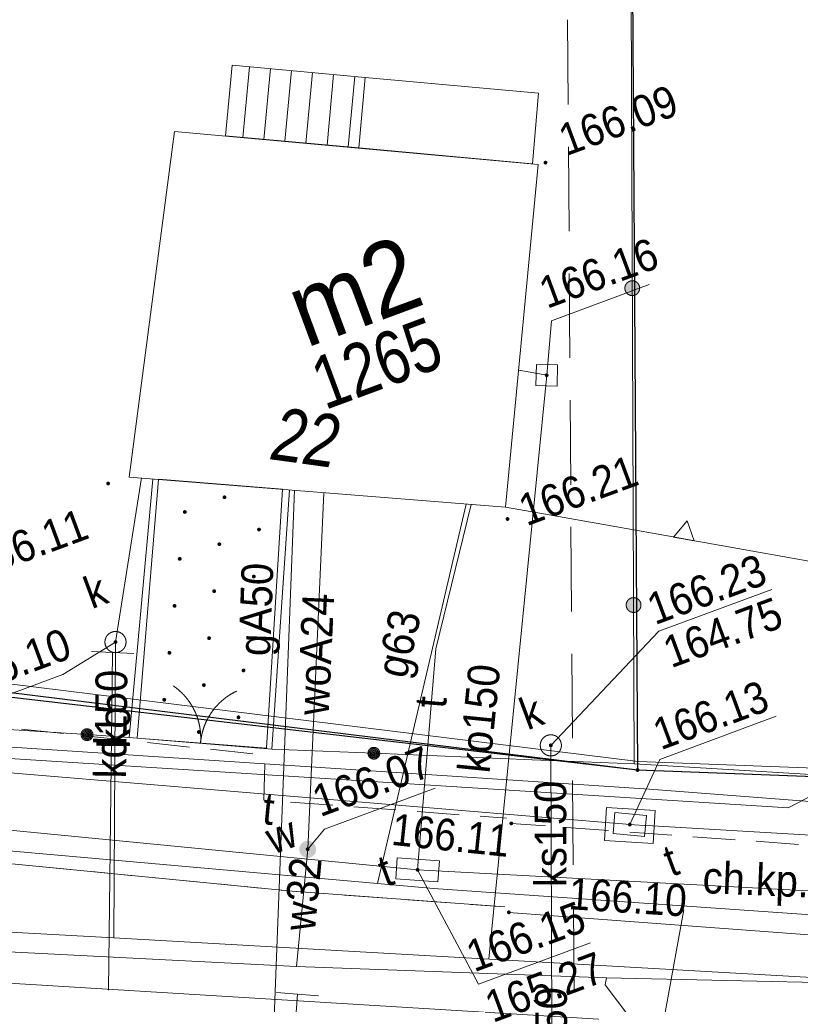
# Model space of a CAD drawing. Header units: millimetres. Extents: x -1155795 to 240441, y -422828 to 463730.
# Tile 13 of 66: x -80306 to -61838, y -19238 to 4069. Entities that reach past the tile are written whole.
import ezdxf
from ezdxf.xclip import XClip

# ---------------------------------------------------------------- set-up
doc = ezdxf.new("R2010")
doc.units = ezdxf.units.MM
doc.header["$MEASUREMENT"] = 0
doc.header["$XCLIPFRAME"] = 0
doc.linetypes.add('Dashed 1_500', pattern=[1000, 500, -500])
doc.linetypes.add('Wipeout_Contour', pattern=[1000, 0, -1000])
for name, color, linetype in [('00 PZT MAPA', 7, 'Continuous'), ('Sycow_7_203-punkt graniczny', 7, 'Continuous'), ('Sycow_7_KTOK - Ogrodzenie trwałe', 7, 'Continuous'), ('Sycow_7_punkt wysokościowy sztuczny', 7, 'Continuous'), ('Sycow_7_RTPW02 - Punkt wysokościowy sztuczny', 7, 'Continuous'), ('Sycow_7_SUPS01_T - Punkt o określonej wysokości urządzenia', 7, 'Continuous'), ('Sycow_7_SUUS22_T - Właz prostokątny', 7, 'Continuous'), ('Sycow_7_wjazd do podziemia', 7, 'Continuous'), ('Sycow_7_zasuwa - siec wodociągowa (punkt)', 7, 'Continuous')]:
    doc.layers.add(name, color=color, linetype=linetype)
for name, color, linetype, lineweight in [('0_Nr_pióra__27', 7, 'Continuous', 25), ('Nowe_0_Nr_pióra__27', 7, 'Continuous', 25), ('Sycow_7_218-kontur użytku gruntowego_Nr_pióra__3', 3, 'Continuous', 18), ('Sycow_7_219-działka ewidencyjna_Nr_pióra__7', 7, 'Continuous', 18), ('Sycow_7_238-Punkt adresowy budynku_Nr_pióra__7', 7, 'Continuous', 18), ('Sycow_7_312-budynek ewidencyjny_Nr_pióra__7', 7, 'Continuous', 18), ('Sycow_7_312-oznaczenie budynku ewidencyjnego-Atr124_Nr_pióra__7', 7, 'Continuous', 18), ('Sycow_7_312-oznaczenie budynku ewidencyjnego_Nr_pióra__7', 7, 'Continuous', 18), ('Sycow_7_352-schody_Nr_pióra__7', 7, 'Continuous', 18), ('Sycow_7_@Wywiad_Nr_pióra__30', 30, 'Continuous', 18), ('Sycow_7_@Wywiad_Nr_pióra__7', 7, 'Continuous', 18), ('Sycow_7_@Zakres_Nr_pióra__6', 6, 'Continuous', 18), ('Sycow_7_brama (linia) - symbol_Nr_pióra__7', 7, 'Continuous', 18), ('Sycow_7_brama (linia)_Nr_pióra__7', 7, 'Continuous', 18), ('Sycow_7_chodnik (powierzchnia)-Atr17_Nr_pióra__7', 7, 'Continuous', 18), ('Sycow_7_chodnik (powierzchnia)_Nr_pióra__7', 7, 'Continuous', 18), ('Sycow_7_inny obiekt trwale związany z budynkiem (powierzchnia)_Nr_pióra__7', 7, 'Continuous', 18), ('Sycow_7_krawężnik (linia)_Nr_pióra__7', 7, 'Continuous', 18), ('Sycow_7_KTKR - Krawężnik_Nr_pióra__7', 7, 'Continuous', 18), ('Sycow_7_KTOK - Ogrodzenie trwałe_Nr_pióra__7', 7, 'Continuous', 18), ('Sycow_7_ogrodzenie trwałe (linia)_Nr_pióra__7', 7, 'Continuous', 18), ('Sycow_7_przewód elektroenergetyczny (linia)_Nr_pióra__1', 1, 'Continuous', 18), ('Sycow_7_przewód gazowy (linia)-Atr1_Nr_pióra__7', 7, 'Continuous', 18), ('Sycow_7_przewód gazowy (linia)_Nr_pióra__40', 40, 'Continuous', 18), ('Sycow_7_przewód kanalizacyjny (linia)-Atr1_Nr_pióra__34', 34, 'Continuous', 18), ('Sycow_7_przewód kanalizacyjny (linia)_Nr_pióra__34', 34, 'Continuous', 18), ('Sycow_7_przewód telekomunikacyjny (linia)-Atr1_Nr_pióra__30', 30, 'Continuous', 18), ('Sycow_7_przewód telekomunikacyjny (linia)_Nr_pióra__30', 30, 'Continuous', 18), ('Sycow_7_przewód wodociągowy (linia)-Atr1_Nr_pióra__5', 5, 'Continuous', 18), ('Sycow_7_przewód wodociągowy (linia)_Nr_pióra__5', 5, 'Continuous', 18), ('Sycow_7_punkt o określonej wysokości (sieć kanalizacyjna)-Atr2_Nr_pióra__34', 34, 'Continuous', 18), ('Sycow_7_punkt o określonej wysokości (sieć kanalizacyjna)-Atr2_Nr_pióra__7', 7, 'Continuous', 18), ('Sycow_7_punkt o określonej wysokości (sieć kanalizacyjna)-Atr3_Nr_pióra__34', 34, 'Continuous', 18), ('Sycow_7_punkt o określonej wysokości (sieć kanalizacyjna)_Nr_pióra__34', 34, 'Continuous', 18), ('Sycow_7_punkt o określonej wysokości (sieć telekomunikacyjna)-Atr2_Nr_pióra__30', 30, 'Continuous', 18), ('Sycow_7_punkt o określonej wysokości (sieć telekomunikacyjna)-Atr2_Nr_pióra__7', 7, 'Continuous', 18), ('Sycow_7_punkt o określonej wysokości (sieć telekomunikacyjna)-Atr3_Nr_pióra__30', 30, 'Continuous', 18), ('Sycow_7_punkt o określonej wysokości (sieć telekomunikacyjna)_Nr_pióra__30', 30, 'Continuous', 18), ('Sycow_7_punkt o określonej wysokości (sieć wodociągowa)-Atr2_Nr_pióra__5', 5, 'Continuous', 18), ('Sycow_7_punkt o określonej wysokości (sieć wodociągowa)-Atr2_Nr_pióra__7', 7, 'Continuous', 18), ('Sycow_7_punkt o określonej wysokości (sieć wodociągowa)_Nr_pióra__5', 5, 'Continuous', 18), ('Sycow_7_punkt wysokościowy sztuczny-Atr2_Nr_pióra__7', 7, 'Continuous', 18), ('Sycow_7_PZT_NLZ - Nieprzekraczalna linia zabudowy_Nr_pióra__7', 7, 'Continuous', 18), ('Sycow_7_RTPW02_O - Punkt wysokościowy sztuczny_Nr_pióra__7', 7, 'Continuous', 18), ('Sycow_7_studzienka kwadratowa - przewód kanalizacyjny (punkt)_Nr_pióra__34', 34, 'Continuous', 18), ('Sycow_7_studzienka okrągła - przewód kanalizacyjny (punkt)-Atr17_Nr_pióra__34', 34, 'Continuous', 18), ('Sycow_7_studzienka okrągła - przewód kanalizacyjny (punkt)_Nr_pióra__34', 34, 'Continuous', 18), ('Sycow_7_studzienka prostokątna - przewód telekomunikacyjny (punkt)-Atr17_Nr_pióra__30', 30, 'Continuous', 18), ('Sycow_7_studzienka prostokątna - przewód telekomunikacyjny (punkt)_Nr_pióra__30', 30, 'Continuous', 18), ('Sycow_7_SUBP02_T - Komora podziemna - przewód telekomunikacyjny_Nr_pióra__30', 30, 'Continuous', 18), ('Sycow_7_SUPS01_T - Punkt o określonej wysokości urządzenia_Nr_pióra__7', 7, 'Continuous', 18), ('Sycow_7_SUPS01_T_O - Punkt o określonej wysokości urządzenia - rzędna góry_Nr_pióra__30', 30, 'Continuous', 18), ('Sycow_7_SUUS22_T - Właz - opis_Nr_pióra__7', 7, 'Continuous', 18), ('Sycow_7_SUUS22_T - Właz prostokątny_Nr_pióra__7', 7, 'Continuous', 18), ('Sycow_7_trójnik - siec wodociągowa (punkt)_Nr_pióra__7', 7, 'Continuous', 18), ('Sycow_7_wjazd do podziemia_Nr_pióra__7', 7, 'Continuous', 18), ('Sycow_7_wylot kanału (punkt)_Nr_pióra__7', 7, 'Continuous', 18), ('Sycow_7_zasuwa - siec wodociągowa (punkt)-Atr17_Nr_pióra__7', 7, 'Continuous', 18)]:
    doc.layers.add(name, color=color, linetype=linetype, lineweight=lineweight)
doc.layers.add('0_Nr_pióra__99', color=7, linetype='Continuous', lineweight=0, true_color=0xaad2ff)
doc.layers.add('Sycow_7_PZT_RT - Linia rozgraniczająca_Nr_pióra__252', color=7, linetype='Continuous', lineweight=18, true_color=0x929292)
doc.styles.add('STYL_AUTOMATYCZNY_11', font='txt', dxfattribs={"width": 0.79})
doc.styles.add('STYL_AUTOMATYCZNY_5', font='txt', dxfattribs={"width": 0.9})
doc.styles.add('STYL_AUTOMATYCZNY_6', font='txt', dxfattribs={"width": 0.87})
doc.styles.add('STYL_AUTOMATYCZNY_8', font='txt', dxfattribs={"width": 0.903})
doc.styles.add('STYL_AUTOMATYCZNY_9', font='txt', dxfattribs={"width": 0.79})
doc.linetypes.add('nieprzekraczalna linia zabudowy', pattern='A,0,[3,-2. PZT (5)1.Shx,S=39.68254,R=0,X=0,Y=0.425],-5000,0', length=5000)

# ---------------------------------------------------------------- blocks, each defined once
blk = doc.blocks.new('Rysunek_1_7', base_point=(14567, -19307))
at = {"layer": 'Sycow_7_203-punkt graniczny', "linetype": 'Continuous', "lineweight": 0, "true_color": 0x000000}
blk.add_hatch(color=178, dxfattribs=at).paths.add_polyline_path([(-65647, -13677, 1), (-65731, -13708, 1)])
at = {"layer": 'Sycow_7_KTOK - Ogrodzenie trwałe', "linetype": 'Continuous', "lineweight": 0, "true_color": 0x000000}
for points in [[(-65649, -2226, 1), (-65977, -2348, 1)], [(-65618, -9726, 1), (-65946, -9848, 1)]]:
    blk.add_hatch(color=178, dxfattribs=at).paths.add_polyline_path(points)
at = {"layer": 'Sycow_7_punkt o określonej wysokości (sieć kanalizacyjna)_Nr_pióra__34', "linetype": 'Continuous', "lineweight": 18}
for points in [[(-67793, -4348, 1), (-67883, -4346, 1)], [(-77998, -10647, 1), (-78082, -10678, 1)], [(-67697, -13093, 1), (-67782, -13124, 1)]]:
    blk.add_hatch(color=34, dxfattribs=at).paths.add_polyline_path(points)
at = {"layer": 'Sycow_7_punkt o określonej wysokości (sieć telekomunikacyjna)_Nr_pióra__30', "linetype": 'Continuous', "lineweight": 18}
blk.add_hatch(color=30, dxfattribs=at).paths.add_polyline_path([(-70847, -16059, 1), (-70937, -16053, 1)])
at = {"layer": 'Sycow_7_punkt o określonej wysokości (sieć wodociągowa)_Nr_pióra__5', "linetype": 'Continuous', "lineweight": 18}
blk.add_hatch(color=5, dxfattribs=at).paths.add_polyline_path([(-73451, -15553, 1), (-73535, -15585, 1)])
at = {"layer": 'Sycow_7_punkt wysokościowy sztuczny', "linetype": 'Continuous', "lineweight": 0, "true_color": 0x000000}
for points in [[(-67825, 701, 1), (-67909, 670, 1)], [(-78172, -6894, 1), (-78256, -6925, 1)], [(-68722, -7735, 1), (-68806, -7766, 1)]]:
    blk.add_hatch(color=178, dxfattribs=at).paths.add_polyline_path(points)
at = {"layer": 'Sycow_7_RTPW02 - Punkt wysokościowy sztuczny', "linetype": 'Continuous', "lineweight": 0, "true_color": 0x000000}
for points in [[(-68634, -14941, 1), (-68718, -14972, 1)], [(-68693, -17045, 1), (-68777, -17076, 1)]]:
    blk.add_hatch(color=178, dxfattribs=at).paths.add_polyline_path(points)
at = {"layer": 'Sycow_7_wjazd do podziemia', "linetype": 'Continuous', "lineweight": 0, "true_color": 0x000000}
for points in [[(-75419, -7220, 1), (-75503, -7252, 1)], [(-76357, -7568, 1), (-76441, -7599, 1)], [(-74603, -7984, 1), (-74687, -8016, 1)], [(-75541, -8332, 1), (-75625, -8363, 1)], [(-76478, -8679, 1), (-76563, -8710, 1)], [(-74724, -9096, 1), (-74809, -9127, 1)], [(-75662, -9443, 1), (-75747, -9474, 1)], [(-76600, -9790, 1), (-76684, -9822, 1)], [(-74846, -10207, 1), (-74930, -10239, 1)], [(-75784, -10555, 1), (-75868, -10586, 1)], [(-76722, -10902, 1), (-76806, -10933, 1)], [(-74968, -11319, 1), (-75052, -11350, 1)], [(-75906, -11666, 1), (-75990, -11697, 1)], [(-76843, -12013, 1), (-76928, -12044, 1)], [(-75089, -12430, 1), (-75174, -12461, 1)], [(-76027, -12777, 1), (-76112, -12809, 1)]]:
    blk.add_hatch(color=178, dxfattribs=at).paths.add_polyline_path(points)
at = {"layer": 'Sycow_7_zasuwa - siec wodociągowa (punkt)', "linetype": 'Continuous', "lineweight": 0, "true_color": 0x000000}
blk.add_hatch(color=178, dxfattribs=at).paths.add_polyline_path([(-73305, -15500, 1), (-73680, -15639, 1)])
at = {"layer": 'Sycow_7_218-kontur użytku gruntowego_Nr_pióra__3', "color": 3, "linetype": 'Continuous', "lineweight": 18}
for p, q in [((-65795, 3325), (-65798, 3825)), ((-65798, 3825), (-65795, 3325)), ((-65789, 2325), (-65792, 2825)), ((-65792, 2825), (-65789, 2325)), ((-65782, 1325), (-65786, 1825)), ((-65786, 1825), (-65782, 1325)), ((-65776, 325), (-65779, 825)), ((-65779, 825), (-65776, 325)), ((-65770, -675), (-65773, -175)), ((-65773, -175), (-65770, -675)), ((-65764, -1675), (-65767, -1175)), ((-65767, -1175), (-65764, -1675)), ((-65758, -2675), (-65761, -2175)), ((-65761, -2175), (-65758, -2675)), ((-65751, -3675), (-65755, -3175)), ((-65755, -3175), (-65751, -3675)), ((-65745, -4675), (-65748, -4175)), ((-65748, -4175), (-65745, -4675)), ((-65739, -5675), (-65742, -5175)), ((-65742, -5175), (-65739, -5675)), ((-65733, -6675), (-65736, -6175)), ((-65736, -6175), (-65733, -6675)), ((-65727, -7675), (-65730, -7175)), ((-65730, -7175), (-65727, -7675)), ((-65720, -8675), (-65723, -8175)), ((-65723, -8175), (-65720, -8675)), ((-65714, -9675), (-65717, -9175)), ((-65717, -9175), (-65714, -9675)), ((-65708, -10675), (-65711, -10175)), ((-65711, -10175), (-65708, -10675)), ((-65702, -11675), (-65705, -11175)), ((-65705, -11175), (-65702, -11675)), ((-79481, -11987), (-79977, -11926)), ((-79977, -11926), (-79481, -11987)), ((-78488, -12110), (-78985, -12049)), ((-78985, -12049), (-78488, -12110)), ((-77496, -12233), (-77992, -12171)), ((-77992, -12171), (-77496, -12233)), ((-76504, -12355), (-77000, -12294)), ((-77000, -12294), (-76504, -12355)), ((-65695, -12675), (-65699, -12175)), ((-65699, -12175), (-65695, -12675)), ((-75511, -12478), (-76007, -12417)), ((-76007, -12417), (-75511, -12478)), ((-74519, -12601), (-75015, -12539)), ((-75015, -12539), (-74519, -12601)), ((-73526, -12723), (-74022, -12662)), ((-74022, -12662), (-73526, -12723)), ((-72534, -12846), (-73030, -12785)), ((-73030, -12785), (-72534, -12846)), ((-71541, -12969), (-72038, -12908)), ((-72038, -12908), (-71541, -12969)), ((-70549, -13092), (-71045, -13030)), ((-71045, -13030), (-70549, -13092)), ((-69556, -13214), (-70053, -13153)), ((-70053, -13153), (-69556, -13214)), ((-68564, -13337), (-69060, -13276)), ((-69060, -13276), (-68564, -13337)), ((-65689, -13693), (-65692, -13175)), ((-65692, -13175), (-65689, -13693)), ((-67572, -13460), (-68068, -13398)), ((-68068, -13398), (-67572, -13460)), ((-66579, -13583), (-67075, -13521)), ((-67075, -13521), (-66579, -13583)), ((-65689, -13693), (-66083, -13644)), ((-66083, -13644), (-65689, -13693)), ((-65289, -13708), (-65689, -13693)), ((-65689, -13693), (-65289, -13708)), ((-64289, -13745), (-64789, -13726)), ((-64789, -13726), (-64289, -13745)), ((-63290, -13783), (-63790, -13764)), ((-63790, -13764), (-63290, -13783)), ((-62291, -13820), (-62790, -13802)), ((-62790, -13802), (-62291, -13820))]:
    blk.add_line(p, q, dxfattribs=at)
at = {"layer": 'Sycow_7_219-działka ewidencyjna_Nr_pióra__7', "color": 7, "linetype": 'Continuous', "lineweight": 18}
for p, q in [((-65689, -13693), (-65904, 20842)), ((-81860, -11693), (-65689, -13693)), ((-65689, -13693), (-45402, -14456))]:
    blk.add_line(p, q, dxfattribs=at)
at = {"layer": 'Sycow_7_312-budynek ewidencyjny_Nr_pióra__7', "color": 7, "linetype": 'Continuous', "lineweight": 18}
for p, q in [((-77716, -6757), (-76640, 1426)), ((-76640, 1426), (-68043, 642)), ((-68043, 642), (-68814, -7470)), ((-68814, -7470), (-77716, -6757))]:
    blk.add_line(p, q, dxfattribs=at)
at = {"layer": 'Sycow_7_352-schody_Nr_pióra__7', "color": 7, "linetype": 'Continuous', "lineweight": 18}
for p, q in [((-74869, 2957), (-75026, 1280)), ((-74371, 2910), (-74528, 1235)), ((-73873, 2864), (-74030, 1190)), ((-73376, 2817), (-73533, 1146)), ((-72878, 2770), (-73034, 1102)), ((-72380, 2724), (-72536, 1057))]:
    blk.add_line(p, q, dxfattribs=at)
at = {"layer": 'Sycow_7_352-schody_Nr_pióra__7', "color": 7, "linetype": 'Continuous', "lineweight": 18, "flags": 128}
blk.add_lwpolyline([(-72283, 1034), (-72132, 2700), (-75280, 2995), (-75437, 1316)], close=True, dxfattribs=at)
blk.add_lwpolyline([(-72283, 1034), (-72132, 2700), (-75280, 2995), (-75437, 1316)], close=True, dxfattribs=at)
at = {"layer": 'Sycow_7_@Wywiad_Nr_pióra__7', "color": 7, "linetype": 'Continuous', "lineweight": 18}
for p, q in [((-74340, -13195), (-71927, -13295)), ((-72066, -13289), (-72066, -13289)), ((-72038, -13290), (-72038, -13290)), ((-72010, -13291), (-72010, -13291)), ((-71982, -13293), (-71982, -13293)), ((-71955, -13294), (-71955, -13294)), ((-71927, -13295), (-71927, -13295)), ((-71927, -13295), (-68180, -13449)), ((-68180, -13449), (-65767, -13549)), ((-67868, -15015), (-68676, -14956)), ((-63380, -15343), (-64378, -15270)), ((-61884, -15452), (-62882, -15379))]:
    blk.add_line(p, q, dxfattribs=at)
for radius in [139, 111, 83.3, 55.6, 27.8]:
    blk.add_circle((-71927, -13295), radius, dxfattribs=at)
at = {"layer": 'Sycow_7_@Zakres_Nr_pióra__6', "color": 6, "linetype": 'Continuous', "lineweight": 18}
for p, q in [((-67329, 2062), (-67342, 4062)), ((-67309, -938), (-67323, 1062)), ((-67290, -3938), (-67303, -1938)), ((-67270, -6938), (-67283, -4938)), ((-67250, -9938), (-67263, -7938)), ((-67231, -12938), (-67244, -10938)), ((-67211, -15938), (-67224, -13938)), ((-67191, -18938), (-67204, -16938))]:
    blk.add_line(p, q, dxfattribs=at)
at = {"layer": 'Sycow_7_brama (linia) - symbol_Nr_pióra__7', "color": 7, "linetype": 'Continuous', "lineweight": 18}
for centre, start, end in [((-77523, -12936), 355.342, 55.342), ((-74533, -13180), 115.342, 175.342)]:
    blk.add_arc(centre, 1500, start, end, dxfattribs=at)
at = {"layer": 'Sycow_7_brama (linia)_Nr_pióra__7', "color": 7, "linetype": 'Continuous', "lineweight": 18}
blk.add_line((-77716, -12920), (-74340, -13195), dxfattribs=at)
at = {"layer": 'Sycow_7_chodnik (powierzchnia)_Nr_pióra__7', "color": 7, "linetype": 'Continuous', "lineweight": 18}
for p, q in [((-79269, -12829), (-80263, -12723)), ((-77777, -12989), (-78772, -12883)), ((-76286, -13149), (-77280, -13042)), ((-74794, -13308), (-75789, -13202)), ((-72900, -14528), (-73897, -14454)), ((-71404, -14638), (-72401, -14564)), ((-69908, -14749), (-70905, -14675)), ((-68791, -14831), (-69409, -14785)), ((-80090, -15952), (-79095, -16049)), ((-78597, -16098), (-77602, -16195)), ((-77104, -16243), (-76109, -16340)), ((-75611, -16388), (-74616, -16485)), ((-72623, -16651), (-71626, -16725)), ((-71127, -16762), (-70130, -16836)), ((-69631, -16873), (-68826, -16933))]:
    blk.add_line(p, q, dxfattribs=at)
at = {"layer": 'Sycow_7_chodnik (powierzchnia)_Nr_pióra__7', "color": 7, "linetype": 'Continuous', "lineweight": 18, "flags": 128}
for points in [[(-74395, -14417), (-74531, -14407), (-74506, -13544)], [(-74118, -16534), (-73862, -16559), (-73122, -16614)]]:
    blk.add_lwpolyline(points, dxfattribs=at)
at = {"layer": 'Sycow_7_inny obiekt trwale związany z budynkiem (powierzchnia)_Nr_pióra__7', "color": 7, "linetype": 'Continuous', "lineweight": 18, "flags": 128}
blk.add_lwpolyline([(-72283, 1034), (-68176, 657), (-68029, 2332), (-72132, 2700)], close=True, dxfattribs=at)
at = {"layer": 'Sycow_7_krawężnik (linia)_Nr_pióra__7', "color": 7, "linetype": 'Continuous', "lineweight": 18, "flags": 128}
blk.add_lwpolyline([(-84377, -15534), (-73862, -16559), (-68826, -16933)], dxfattribs=at)
at = {"layer": 'Sycow_7_KTKR - Krawężnik_Nr_pióra__7', "color": 7, "linetype": 'Continuous', "lineweight": 18, "flags": 128}
blk.add_lwpolyline([(-68735, -17061), (-59085, -17780), (-48117, -18216), (-41047, -18294), (-27213, -18013), (-16422, -17825), (-3560, -17510), (17409, -17028), (30449, -16793)], dxfattribs=at)
at = {"layer": 'Sycow_7_KTOK - Ogrodzenie trwałe_Nr_pióra__7', "color": 7, "linetype": 'Continuous', "lineweight": 18}
for p, q in [((-65767, -13549), (-65904, 20224)), ((-51693, -14393), (-65767, -13549))]:
    blk.add_line(p, q, dxfattribs=at)
for centre in [(-65813, -2287), (-65782, -9787)]:
    blk.add_circle(centre, 175, dxfattribs=at)
at = {"layer": 'Sycow_7_ogrodzenie trwałe (linia)_Nr_pióra__7', "color": 7, "linetype": 'Continuous', "lineweight": 18}
for p, q in [((-77464, -10182), (-77154, -6805)), ((-74340, -13195), (-73925, -7060)), ((-82098, -12634), (-78713, -12855)), ((-78852, -12846), (-78852, -12846)), ((-78824, -12848), (-78824, -12848)), ((-78797, -12850), (-78797, -12850)), ((-78769, -12852), (-78769, -12852)), ((-78741, -12853), (-78741, -12853)), ((-78713, -12855), (-78713, -12855))]:
    blk.add_line(p, q, dxfattribs=at)
at = {"layer": 'Sycow_7_ogrodzenie trwałe (linia)_Nr_pióra__7', "color": 7, "linetype": 'Continuous', "lineweight": 18, "flags": 128}
blk.add_lwpolyline([(-78713, -12855), (-77716, -12920), (-77464, -10182)], dxfattribs=at)
at = {"layer": 'Sycow_7_ogrodzenie trwałe (linia)_Nr_pióra__7', "color": 7, "linetype": 'Continuous', "lineweight": 18}
for radius in [139, 111, 83.3, 55.6, 27.8]:
    blk.add_circle((-78713, -12855), radius, dxfattribs=at)
at = {"layer": 'Sycow_7_przewód gazowy (linia)_Nr_pióra__40', "color": 40, "linetype": 'Continuous', "lineweight": 18}
for p, q in [((-73804, -7068), (-74473, -24441)), ((-71840, -16375), (-69747, -7400))]:
    blk.add_line(p, q, dxfattribs=at)
at = {"layer": 'Sycow_7_przewód gazowy (linia)_Nr_pióra__40', "color": 40, "linetype": 'Continuous', "lineweight": 18, "flags": 128}
blk.add_lwpolyline([(-67468, -36393), (-68098, -36274), (-64593, -16998)], dxfattribs=at)
at = {"layer": 'Sycow_7_przewód kanalizacyjny (linia)_Nr_pióra__34', "color": 34, "linetype": 'Continuous', "lineweight": 18}
for p, q in [((-78209, -18904), (-78107, -10912)), ((-67706, -21349), (-67740, -13108)), ((-46690, -20798), (-83251, -18575))]:
    blk.add_line(p, q, dxfattribs=at)
at = {"layer": 'Sycow_7_przewód kanalizacyjny (linia)_Nr_pióra__34', "color": 34, "linetype": 'Continuous', "lineweight": 18, "flags": 128}
for points in [[(-68500, -4230), (-67838, -4347), (-69203, -18171)], [(-77421, -6776), (-78040, -10663), (-78082, -17663)], [(-60314, -18676), (-78082, -17663), (-83703, -17354)]]:
    blk.add_lwpolyline(points, dxfattribs=at)
at = {"layer": 'Sycow_7_przewód telekomunikacyjny (linia)_Nr_pióra__30', "color": 30, "linetype": 'Continuous', "lineweight": 18, "flags": 128}
blk.add_lwpolyline([(-70892, -16056), (-70463, -10822), (-69626, -7409)], dxfattribs=at)
at = {"layer": 'Sycow_7_przewód wodociągowy (linia)_Nr_pióra__5', "color": 5, "linetype": 'Continuous', "lineweight": 18}
for p in [(-73109, -7131), (-73756, -18343)]:
    blk.add_line(p, (-73493, -15569), dxfattribs=at)
at = {"layer": 'Sycow_7_przewód wodociągowy (linia)_Nr_pióra__5', "color": 5, "linetype": 'Continuous', "lineweight": 18, "flags": 128}
for points in [[(-17422, -18427), (-33766, -19616), (-36098, -19712), (-47699, -19252), (-55031, -18863), (-66426, -18615), (-73756, -18343), (-83521, -17847)], [(-66426, -18615), (-66452, -18774), (-65867, -19549), (-66793, -26492)]]:
    blk.add_lwpolyline(points, dxfattribs=at)
at = {"layer": 'Sycow_7_punkt o określonej wysokości (sieć kanalizacyjna)-Atr2_Nr_pióra__7', "color": 7, "linetype": 'Continuous', "lineweight": 18, "flags": 128}
for points in [[(-67838, -4347), (-67728, -3059), (-65416, -2203)], [(-67740, -13108), (-65187, -10408), (-62511, -9418)], [(-78040, -10663), (-79289, -11434), (-81626, -12300)]]:
    blk.add_lwpolyline(points, dxfattribs=at)
at = {"layer": 'Sycow_7_punkt o określonej wysokości (sieć telekomunikacyjna)-Atr2_Nr_pióra__7', "color": 7, "linetype": 'Continuous', "lineweight": 18, "flags": 128}
blk.add_lwpolyline([(-70892, -16056), (-69452, -18765), (-66801, -17783)], dxfattribs=at)
at = {"layer": 'Sycow_7_punkt o określonej wysokości (sieć wodociągowa)-Atr2_Nr_pióra__7', "color": 7, "linetype": 'Continuous', "lineweight": 18, "flags": 128}
blk.add_lwpolyline([(-73493, -15569), (-73094, -15091), (-70478, -14122)], dxfattribs=at)
at = {"layer": 'Sycow_7_PZT_NLZ - Nieprzekraczalna linia zabudowy_Nr_pióra__7', "color": 7, "linetype": 'Continuous', "lineweight": 18}
for p, q in [((-67914, -7630), (-68814, -7470)), ((-64714, -8199), (-67914, -7630)), ((-64468, -8243), (-64714, -8199)), ((-61268, -8811), (-64468, -8243))]:
    blk.add_line(p, q, dxfattribs=at)
at = {"layer": 'Sycow_7_PZT_NLZ - Nieprzekraczalna linia zabudowy_Nr_pióra__7', "color": 7, "linetype": 'Continuous', "lineweight": 18, "flags": 128}
blk.add_lwpolyline([(-64345, -8264), (-64837, -8177), (-64518, -7792)], close=True, dxfattribs=at)
at = {"layer": 'Sycow_7_PZT_RT - Linia rozgraniczająca_Nr_pióra__252', "color": 252, "linetype": 'Continuous', "lineweight": 18, "true_color": 0x929292, "flags": 128}
blk.add_lwpolyline([(-83292, -11412), (-81842, -11494), (-65673, -13493), (-45598, -14248), (-45486, -8787), (-19127, -10181), (29168, -10319), (29592, 8632), (56966, 9345), (57408, -5361), (103296, -5317)], dxfattribs=at)
at = {"layer": 'Sycow_7_studzienka kwadratowa - przewód kanalizacyjny (punkt)_Nr_pióra__34', "color": 34, "linetype": 'Continuous', "lineweight": 18, "flags": 128}
blk.add_lwpolyline([(-68094, -4591), (-67594, -4603), (-67582, -4103), (-68082, -4091)], close=True, dxfattribs=at)
at = {"layer": 'Sycow_7_studzienka okrągła - przewód kanalizacyjny (punkt)_Nr_pióra__34', "color": 34, "linetype": 'Continuous', "lineweight": 18}
for centre in [(-78040, -10663), (-67740, -13108)]:
    blk.add_circle(centre, 250, dxfattribs=at)
at = {"layer": 'Sycow_7_studzienka prostokątna - przewód telekomunikacyjny (punkt)_Nr_pióra__30', "color": 30, "linetype": 'Continuous', "lineweight": 18, "flags": 128}
blk.add_lwpolyline([(-71408, -16271), (-70410, -16340), (-70376, -15841), (-71374, -15773)], close=True, dxfattribs=at)
at = {"layer": 'Sycow_7_SUBP02_T - Komora podziemna - przewód telekomunikacyjny_Nr_pióra__30', "color": 30, "linetype": 'Continuous', "lineweight": 18, "flags": 128}
blk.add_lwpolyline([(-66422, -14578), (-65272, -14651), (-65322, -15431), (-66472, -15358)], close=True, dxfattribs=at)
at = {"layer": 'Sycow_7_trójnik - siec wodociągowa (punkt)_Nr_pióra__7', "color": 7, "linetype": 'Continuous', "lineweight": 18}
for p, q in [((-73731, -18996), (-74230, -18958)), ((-73731, -18996), (-73806, -19993)), ((-73233, -19034), (-73731, -18996))]:
    blk.add_line(p, q, dxfattribs=at)
at = {"layer": 'Sycow_7_wjazd do podziemia_Nr_pióra__7', "color": 7, "linetype": 'Continuous', "lineweight": 18, "flags": 128}
blk.add_lwpolyline([(-74090, -7046), (-77024, -6810), (-77528, -12936), (-74464, -13177)], close=True, dxfattribs=at)
at = {"layer": 'Sycow_7_wylot kanału (punkt)_Nr_pióra__7', "color": 7, "linetype": 'Continuous', "lineweight": 18}
blk.add_line((-78607, -10886), (-77608, -10937), dxfattribs=at)
at = {"layer": 'Sycow_7_238-Punkt adresowy budynku_Nr_pióra__7', "color": 7, "linetype": 'Continuous', "lineweight": 18, "insert": (-73617, -6441), "char_height": 1250, "attachment_point": 8, "rotation": 352.147, "style": 'STYL_AUTOMATYCZNY_11'}
blk.add_mtext('\\A1;{\\pqc;\\fArial|b0|i1|c0|p0;\\W0.790000;22}', dxfattribs=at)
at = {"layer": 'Sycow_7_312-oznaczenie budynku ewidencyjnego-Atr124_Nr_pióra__7', "color": 7, "linetype": 'Continuous', "lineweight": 18, "insert": (-73535, -3706), "char_height": 1750, "attachment_point": 7, "rotation": 20.318, "style": 'STYL_AUTOMATYCZNY_8'}
blk.add_mtext('\\A1;{\\pql;\\fArial|b0|i0|c0|p0;\\W0.903000;m2}', dxfattribs=at)
at = {"layer": 'Sycow_7_312-oznaczenie budynku ewidencyjnego_Nr_pióra__7', "color": 7, "linetype": 'Continuous', "lineweight": 18, "insert": (-73078, -5193), "char_height": 1250, "attachment_point": 7, "rotation": 20.318, "style": 'STYL_AUTOMATYCZNY_9'}
blk.add_mtext('\\A1;{\\pql;\\fArial|b0|i0|c0|p0;\\W0.790000;1265}', dxfattribs=at)
at = {"layer": 'Sycow_7_chodnik (powierzchnia)-Atr17_Nr_pióra__7', "color": 7, "linetype": 'Continuous', "lineweight": 18, "insert": (-64169, -16830), "char_height": 750, "attachment_point": 7, "rotation": 357.6235, "style": 'STYL_AUTOMATYCZNY_5'}
blk.add_mtext('\\A1;{\\pql;\\fArial|b0|i0|c0|p0;\\W0.900000;ch.kp.}', dxfattribs=at)
at = {"layer": 'Sycow_7_przewód gazowy (linia)-Atr1_Nr_pióra__7', "color": 7, "linetype": 'Continuous', "lineweight": 18, "char_height": 750, "attachment_point": 7, "style": 'STYL_AUTOMATYCZNY_5'}
for s, insert, rotation in [('\\A1;{\\pql;\\fArial|b0|i0|c0|p0;\\W0.900000;gA50}', (-74156, -11012), 87.938), ('\\A1;{\\pql;\\fArial|b0|i0|c0|p0;\\W0.900000;g63}', (-70937, -11600), 77.077)]:
    blk.add_mtext(s, dxfattribs=dict(at, insert=insert, rotation=rotation))
at = {"layer": 'Sycow_7_przewód kanalizacyjny (linia)-Atr1_Nr_pióra__34', "color": 34, "linetype": 'Continuous', "lineweight": 18, "char_height": 750, "style": 'STYL_AUTOMATYCZNY_5'}
for s, insert, attachment_point, rotation in [('\\A1;{\\pql;\\fArial|b0|i0|c0|p0;\\W0.900000;ko150}', (-69181, -13787), 7, 84.238), ('\\A1;{\\pql;\\fArial|b0|i0|c0|p0;\\W0.900000;kd150}', (-78161, -13890), 4, 89.275), ('\\A1;{\\pql;\\fArial|b0|i0|c0|p0;\\W0.900000;ko}', (-78070, -13185), 4, 89.657), ('\\A1;{\\pql;\\fArial|b0|i0|c0|p0;\\W0.900000;ks150}', (-67739, -16462), 4, 90.234), ('\\A1;{\\pql;\\fArial|b0|i0|c0|p0;\\W0.900000;ks150}', (-67721, -21349), 4, 90.234)]:
    blk.add_mtext(s, dxfattribs=dict(at, insert=insert, attachment_point=attachment_point, rotation=rotation))
at = {"layer": 'Sycow_7_przewód telekomunikacyjny (linia)-Atr1_Nr_pióra__30', "color": 30, "linetype": 'Continuous', "lineweight": 18, "char_height": 750, "attachment_point": 4, "style": 'STYL_AUTOMATYCZNY_5'}
for insert, rotation in [((-70593, -12216), 85.314), ((-74548, -14599), 354.36)]:
    blk.add_mtext('\\A1;{\\pql;\\fArial|b0|i0|c0|p0;\\W0.900000;t}', dxfattribs=dict(at, insert=insert, rotation=rotation))
at = {"layer": 'Sycow_7_przewód wodociągowy (linia)-Atr1_Nr_pióra__5', "color": 5, "linetype": 'Continuous', "lineweight": 18, "char_height": 750, "attachment_point": 4, "style": 'STYL_AUTOMATYCZNY_5'}
for s, insert, rotation in [('\\A1;{\\pql;\\fArial|b0|i0|c0|p0;\\W0.900000;woA24}', (-73364, -12390), 87.395), ('\\A1;{\\pql;\\fArial|b0|i0|c0|p0;\\W0.900000;w32}', (-73691, -17491), 84.58)]:
    blk.add_mtext(s, dxfattribs=dict(at, insert=insert, rotation=rotation))
at = {"layer": 'Sycow_7_punkt o określonej wysokości (sieć kanalizacyjna)-Atr2_Nr_pióra__34', "color": 34, "linetype": 'Continuous', "lineweight": 18, "char_height": 750, "attachment_point": 7, "rotation": 20.318, "style": 'STYL_AUTOMATYCZNY_5'}
for s, insert in [('\\A1;{\\pql;\\fArial|b0|i0|c0|p0;\\W0.900000;166.16}', (-67828, -2789)), ('\\A1;{\\pql;\\fArial|b0|i0|c0|p0;\\W0.900000;166.23}', (-65274, -10276)), ('\\A1;{\\pql;\\fArial|b0|i0|c0|p0;\\W0.900000;166.10}', (-81726, -12029))]:
    blk.add_mtext(s, dxfattribs=dict(at, insert=insert))
at = {"layer": 'Sycow_7_punkt o określonej wysokości (sieć kanalizacyjna)-Atr3_Nr_pióra__34', "color": 34, "linetype": 'Continuous', "lineweight": 18, "insert": (-64892, -11297), "char_height": 750, "attachment_point": 7, "rotation": 20.318, "style": 'STYL_AUTOMATYCZNY_5'}
blk.add_mtext('\\A1;{\\pql;\\fArial|b0|i0|c0|p0;\\W0.900000;164.75}', dxfattribs=at)
at = {"layer": 'Sycow_7_punkt o określonej wysokości (sieć telekomunikacyjna)-Atr2_Nr_pióra__30', "color": 30, "linetype": 'Continuous', "lineweight": 18, "insert": (-69552, -18494), "char_height": 750, "attachment_point": 7, "rotation": 20.318, "style": 'STYL_AUTOMATYCZNY_5'}
blk.add_mtext('\\A1;{\\pql;\\fArial|b0|i0|c0|p0;\\W0.900000;166.15}', dxfattribs=at)
at = {"layer": 'Sycow_7_punkt o określonej wysokości (sieć telekomunikacyjna)-Atr3_Nr_pióra__30', "color": 30, "linetype": 'Continuous', "lineweight": 18, "insert": (-69109, -19691), "char_height": 750, "attachment_point": 7, "rotation": 20.318, "style": 'STYL_AUTOMATYCZNY_5'}
blk.add_mtext('\\A1;{\\pql;\\fArial|b0|i0|c0|p0;\\W0.900000;165.27}', dxfattribs=at)
at = {"layer": 'Sycow_7_punkt o określonej wysokości (sieć wodociągowa)-Atr2_Nr_pióra__5', "color": 5, "linetype": 'Continuous', "lineweight": 18, "insert": (-73194, -14821), "char_height": 750, "attachment_point": 7, "rotation": 20.318, "style": 'STYL_AUTOMATYCZNY_5'}
blk.add_mtext('\\A1;{\\pql;\\fArial|b0|i0|c0|p0;\\W0.900000;166.07}', dxfattribs=at)
at = {"layer": 'Sycow_7_punkt wysokościowy sztuczny-Atr2_Nr_pióra__7', "color": 7, "linetype": 'Continuous', "lineweight": 18, "char_height": 750, "attachment_point": 7, "rotation": 20.318, "style": 'STYL_AUTOMATYCZNY_5'}
for s, insert in [('\\A1;{\\pql;\\fArial|b0|i0|c0|p0;\\W0.900000;166.09}', (-67366, 829)), ('\\A1;{\\pql;\\fArial|b0|i0|c0|p0;\\W0.900000;166.21}', (-68312, -7935)), ('\\A1;{\\pql;\\fArial|b0|i0|c0|p0;\\W0.900000;166.11}', (-81321, -9201))]:
    blk.add_mtext(s, dxfattribs=dict(at, insert=insert))
at = {"layer": 'Sycow_7_RTPW02_O - Punkt wysokościowy sztuczny_Nr_pióra__7', "color": 7, "linetype": 'Continuous', "lineweight": 18, "char_height": 750, "attachment_point": 7, "style": 'STYL_AUTOMATYCZNY_6'}
for s, insert, rotation in [('\\A1;{\\pql;\\fArial|b0|i0|c0|p0;\\W0.870000;166.11}', (-71535, -15472), 354.0574), ('\\A1;{\\pql;\\fArial|b0|i0|c0|p0;\\W0.870000;166.10}', (-67333, -16996), 356.3791)]:
    blk.add_mtext(s, dxfattribs=dict(at, insert=insert, rotation=rotation))
at = {"layer": 'Sycow_7_studzienka okrągła - przewód kanalizacyjny (punkt)-Atr17_Nr_pióra__34', "color": 34, "linetype": 'Continuous', "lineweight": 18, "char_height": 750, "attachment_point": 7, "rotation": 20.318, "style": 'STYL_AUTOMATYCZNY_5'}
for insert in [(-78604, -9887), (-68295, -12757)]:
    blk.add_mtext('\\A1;{\\pql;\\fArial|b0|i0|c0|p0;\\W0.900000;k}', dxfattribs=dict(at, insert=insert))
at = {"layer": 'Sycow_7_studzienka prostokątna - przewód telekomunikacyjny (punkt)-Atr17_Nr_pióra__30', "color": 30, "linetype": 'Continuous', "lineweight": 18, "insert": (-71643, -16477), "char_height": 750, "attachment_point": 7, "rotation": 20.318, "style": 'STYL_AUTOMATYCZNY_5'}
blk.add_mtext('\\A1;{\\pql;\\fArial|b0|i0|c0|p0;\\W0.900000;t}', dxfattribs=at)
at = {"layer": 'Sycow_7_SUPS01_T_O - Punkt o określonej wysokości urządzenia - rzędna góry_Nr_pióra__30', "color": 30, "linetype": 'Continuous', "lineweight": 18, "insert": (-65133, -13237), "char_height": 750, "attachment_point": 7, "rotation": 20.318, "style": 'STYL_AUTOMATYCZNY_6'}
blk.add_mtext('\\A1;{\\pql;\\fArial|b0|i0|c0|p0;\\W0.870000;166.13}', dxfattribs=at)
at = {"layer": 'Sycow_7_SUUS22_T - Właz - opis_Nr_pióra__7', "color": 7, "linetype": 'Continuous', "lineweight": 18, "insert": (-65018, -15879), "char_height": 750, "attachment_point": 4, "rotation": 20.318, "style": 'STYL_AUTOMATYCZNY_6'}
blk.add_mtext('\\A1;{\\pql;\\fArial|b0|i0|c0|p0;\\W0.870000;t}', dxfattribs=at)
at = {"layer": 'Sycow_7_zasuwa - siec wodociągowa (punkt)-Atr17_Nr_pióra__7', "color": 7, "linetype": 'Continuous', "lineweight": 18, "insert": (-74309, -15698), "char_height": 750, "attachment_point": 7, "rotation": 20.318, "style": 'STYL_AUTOMATYCZNY_5'}
blk.add_mtext('\\A1;{\\pql;\\fArial|b0|i0|c0|p0;\\W0.900000;w}', dxfattribs=at)
at = {"color": 254, "linetype": 'Wipeout_Contour', "lineweight": 0, "ltscale": 270217.610989}
blk.add_wipeout([(-66222, -14700), (-66268, -15198), (-65521, -15266), (-65475, -14768)], dxfattribs=at).dxf.layer = 'Sycow_7_SUUS22_T - Właz prostokątny'
at = {"layer": 'Sycow_7_SUPS01_T - Punkt o określonej wysokości urządzenia', "linetype": 'Continuous', "lineweight": 0, "true_color": 0x000000}
blk.add_hatch(color=178, dxfattribs=at).paths.add_polyline_path([(-65829, -14968, 1), (-65914, -14999, 1)])
at = {"layer": 'Sycow_7_@Wywiad_Nr_pióra__30', "color": 30, "linetype": 'Continuous', "lineweight": 18}
for p in [(-85178, -13372), (-46530, -16132)]:
    blk.add_line(p, (-65871, -14983), dxfattribs=at)
at = {"layer": 'Sycow_7_@Wywiad_Nr_pióra__7', "color": 7, "linetype": 'Continuous', "lineweight": 18}
for p, q in [((-66372, -15125), (-67370, -15052)), ((-64876, -15234), (-65874, -15161))]:
    blk.add_line(p, q, dxfattribs=at)
at = {"layer": 'Sycow_7_przewód elektroenergetyczny (linia)_Nr_pióra__1', "color": 1, "linetype": 'Continuous', "lineweight": 18, "flags": 128}
for points in [[(-85356, -12890), (-81672, -13351), (-62125, -14591), (-59177, -13051), (-51732, -13515), (-44925, -14130), (-19251, -14093), (-14162, -14416), (-4298, -13898), (-1624, -11789), (42623, -10217), (70284, -9497), (79476, -9784), (103123, -10145), (108910, -10427)], [(-85432, -12685), (-82062, -13048), (-65405, -14142), (-48917, -15416), (-40832, -15077), (-39013, -14201), (-15989, -15615), (-2798, -15358), (27076, -14854)]]:
    blk.add_lwpolyline(points, dxfattribs=at)
at = {"layer": 'Sycow_7_przewód gazowy (linia)_Nr_pióra__40', "color": 40, "linetype": 'Continuous', "lineweight": 18, "flags": 128}
blk.add_lwpolyline([(38036, -22941), (21337, -23430), (-21333, -24972), (-30598, -25119), (-34886, -25288), (-47055, -25571), (-51064, -25168), (-50725, -17877), (-70517, -16493), (-71840, -16375), (-84481, -15255)], dxfattribs=at)
at = {"layer": 'Sycow_7_przewód telekomunikacyjny (linia)_Nr_pióra__30', "color": 30, "linetype": 'Continuous', "lineweight": 18, "flags": 128}
blk.add_lwpolyline([(-45944, -17397), (-70892, -16056), (-84681, -14713)], dxfattribs=at)
at = {"layer": 'Sycow_7_SUPS01_T - Punkt o określonej wysokości urządzenia_Nr_pióra__7', "color": 7, "linetype": 'Continuous', "lineweight": 18, "flags": 128}
blk.add_lwpolyline([(-62411, -12420), (-65164, -13440), (-65871, -14983)], dxfattribs=at)
at = {"layer": 'Sycow_7_SUUS22_T - Właz prostokątny_Nr_pióra__7', "color": 7, "linetype": 'Continuous', "lineweight": 18}
for p, q in [((-66222, -14700), (-66268, -15198)), ((-65475, -14768), (-66222, -14700)), ((-65521, -15266), (-65475, -14768)), ((-66268, -15198), (-65521, -15266))]:
    blk.add_line(p, q, dxfattribs=at)

msp = doc.modelspace()

# ---------------------------------------------------------------- block references
at = {"layer": '00 PZT MAPA', "color": 7, "linetype": 'Continuous', "lineweight": 15}
ref = msp.add_blockref('Rysunek_1_7', (14567, -19307), dxfattribs=at)
XClip(ref).set_block_clipping_path([(-38444.7789564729, -141413.2871562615), (134317.2398628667, -77444.9644498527), (67578.7707096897, 102798.5088210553), (-105183.2481096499, 38830.1861146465)])

# ---------------------------------------------------------------- next in the draw order: linework, layer by layer
at = {"layer": '0_Nr_pióra__27', "color": 7, "linetype": 'nieprzekraczalna linia zabudowy', "lineweight": 25}
for p, q in [((-86369, -11285), (-65693, -13688)), ((-65693, -13688), (-45406, -14451))]:
    msp.add_line(p, q, dxfattribs=at)
at = {"layer": '0_Nr_pióra__99', "color": 141, "linetype": 'Dashed 1_500', "lineweight": 0, "true_color": 0xaad2ff}
for centre, radius in [((-56052, -28118), 150000), ((-34105, -15278), 75000)]:
    msp.add_circle(centre, radius, dxfattribs=at)
at = {"layer": 'Nowe_0_Nr_pióra__27', "color": 7, "linetype": 'Continuous', "lineweight": 25}
for points in [[(-86369, -11285), (-83875, -11575), (-81863, -11688), (-65693, -13688), (-45406, -14451), (-45112, 19654), (-44862, 58892)], [(-65908, 20847), (-65693, -13688)]]:
    msp.add_lwpolyline(points, dxfattribs=at)

doc.saveas('drawing.dxf')
